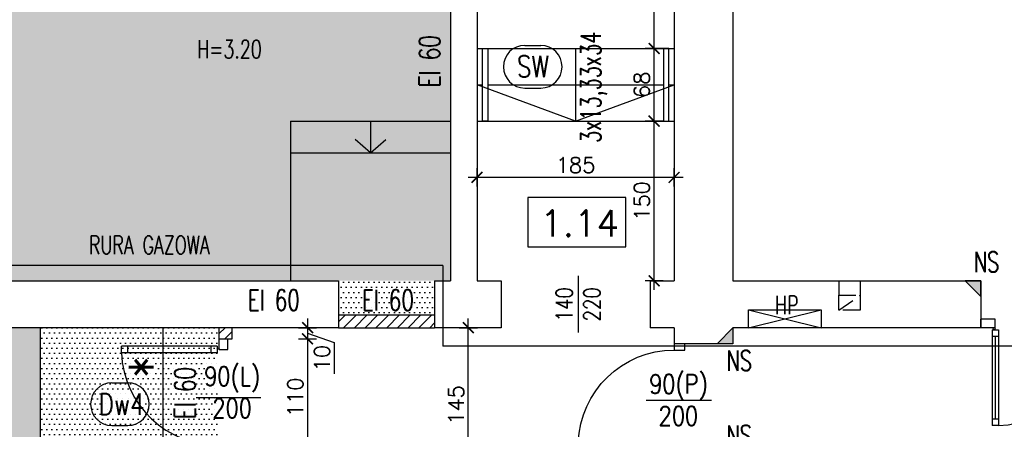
# Model space of a CAD drawing. Header units: millimetres. Extents: x 31969 to 285678, y -69766 to -1123.
# Tile 76 of 176: x 140259 to 141183, y -10296 to -9912. Entities that reach past the tile are written whole.
import ezdxf
from ezdxf.enums import TextEntityAlignment as Align
from ezdxf.lldxf.tags import DXFTag

# ---------------------------------------------------------------- set-up
doc = ezdxf.new("R2010")
doc.units = ezdxf.units.MM
doc.linetypes.add('KRE_16_8', pattern=[24, 16, -8])
for name, color, linetype in [('a-biblioteka', 251, 'Continuous'), ('a-opis 1', 3, 'Continuous'), ('a-opis 3', 15, 'Continuous'), ('a-opis stolarki 1', 3, 'Continuous'), ('a-opis stolarki 2', 1, 'Continuous'), ('a-przekrój 2', 251, 'Continuous'), ('a-schody', 3, 'Continuous'), ('a-stolarka drzwiowa', 3, 'Continuous'), ('a-stolarka okienna', 3, 'Continuous'), ('a-szkło', 4, 'Continuous'), ('a-szraf', 252, 'Continuous'), ('a-wentylacja', 3, 'Continuous'), ('a-wymiary', 11, 'Continuous'), ('a-ściany działowe projektowane', 5, 'Continuous'), ('a-ściany istniejące murowane', 6, 'Continuous')]:
    doc.layers.add(name, color=color, linetype=linetype)
doc.styles.add('MAREK', font='simplex.shx')
doc.styles.add('RS01507', font='romans.shx', dxfattribs={"width": 0.7, "height": 0.15})
doc.styles.add('WYMIAR', font='romans.shx', dxfattribs={"width": 0.8})
tags = doc.linetypes.add('DASHED', pattern=[0.75, 0.5, -0.25]).pattern_tags.tags
tags[6:7] = [DXFTag(74, 4), DXFTag(75, 0), DXFTag(340, '0'), DXFTag(46, 1.0), DXFTag(50, 0.0), DXFTag(44, 0.0), DXFTag(45, 0.0)]
tags[4:5] = [DXFTag(74, 4), DXFTag(75, 0), DXFTag(340, '0'), DXFTag(46, 1.0), DXFTag(50, 0.0), DXFTag(44, 0.0), DXFTag(45, 0.0)]
doc.dimstyles.new('MAREK', dxfattribs={"dimscale": 0.85, "dimtxt": 17, "dimasz": 12, "dimexe": 10, "dimexo": 0.625, "dimgap": 5, "dimtad": 1, "dimdec": 1, "dimdsep": 46, "dimtxsty": 'MAREK', "dimblk1": 'ARCHTICK', "dimblk2": 'ARCHTICK', "dimsah": 1, "dimcen": 2.5, "dimdle": 10, "dimadec": 0, "dimazin": 0, "dimtfac": 1, "dimtdec": 1, "dimtmove": 1, "dimatfit": 3, "dimldrblk": 'ARCHTICK', "dimfxl": 10, "dimfxlon": 1, "dimtolj": 1, "dimtzin": 0, "dimarcsym": 0})

# ---------------------------------------------------------------- blocks, each defined once
blk = doc.blocks.new('A$C42BE72CD')
at = {"layer": 'a-stolarka drzwiowa'}
for p, q in [((6, 99.95), (0, 99.95)), ((6, 89.95), (6, 99.95)), ((96, 89.95), (96, 99.95)), ((96, 99.95), (102, 99.95)), ((0, 89.95), (6, 89.95)), ((6, 89.95), (9, 89.95)), ((6, 89.95), (6, 0)), ((9, 89.95), (9, 0)), ((102, 89.95), (96, 89.95)), ((9, 0), (6, 0))]:
    blk.add_line(p, q, dxfattribs=at)
at = {"layer": 'a-stolarka drzwiowa', "linetype": 'DASHED', "lineweight": 25, "ltscale": 20}
blk.add_arc((6, 89.95), 90, 271.91021, 0, dxfattribs=at)
blk = doc.blocks.new('_ARCHTICK')
at = {"color": 0, "linetype": 'ByBlock', "const_width": 0.15}
blk.add_lwpolyline([(-0.5, -0.5), (0.5, 0.5)], dxfattribs=at)
blk = doc.blocks.new('*D149')
at = {"layer": 'a-wymiary', "color": 0, "lineweight": -2, "ltscale": 100}
for p, q in [((140688.07, -10068.49), (140688.07, -10051.49)), ((140873.07, -10068.49), (140873.07, -10051.49)), ((140881.57, -10059.99), (140679.57, -10059.99))]:
    blk.add_line(p, q, dxfattribs=at)
at = {"layer": 'DEFPOINTS', "color": 0, "ltscale": 100}
for p in [(140688.07, -10059.99), (140873.07, -10073.37), (140688.07, -10086.87)]:
    blk.add_point(p, dxfattribs=at)
at = {"layer": 'a-wymiary', "color": 0, "lineweight": -2, "ltscale": 100, "xscale": 10.2, "yscale": 10.2, "zscale": 10.2, "rotation": 180}
blk.add_blockref('_ARCHTICK', (140688.07, -10059.99), dxfattribs=at)
at = {"layer": 'a-wymiary', "color": 0, "lineweight": -2, "ltscale": 100, "xscale": 10.2, "yscale": 10.2, "zscale": 10.2}
blk.add_blockref('_ARCHTICK', (140873.07, -10059.99), dxfattribs=at)
at = {"layer": 'a-wymiary', "color": 0, "ltscale": 100, "insert": (140780.57, -10048.52), "char_height": 14.45, "attachment_point": 5, "style": 'MAREK'}
blk.add_mtext('\\A1;185', dxfattribs=at)
blk = doc.blocks.new('*D150')
at = {"layer": 'a-wymiary', "color": 0, "lineweight": -2, "ltscale": 100}
for p, q in [((140854.32, -10165.6), (140854.32, -9998.6)), ((140862.82, -10007.1), (140845.82, -10007.1)), ((140862.82, -10157.1), (140845.82, -10157.1))]:
    blk.add_line(p, q, dxfattribs=at)
at = {"layer": 'DEFPOINTS', "color": 0, "ltscale": 100}
for p in [(140854.32, -10007.1), (140873.07, -10007.1), (140873.07, -10157.1)]:
    blk.add_point(p, dxfattribs=at)
at = {"layer": 'a-wymiary', "color": 0, "lineweight": -2, "ltscale": 100, "xscale": 10.2, "yscale": 10.2, "zscale": 10.2}
for p, rotation in [((140854.32, -10007.1), 90), ((140854.32, -10157.1), 270)]:
    blk.add_blockref('_ARCHTICK', p, dxfattribs=dict(at, rotation=rotation))
at = {"layer": 'a-wymiary', "color": 0, "ltscale": 100, "insert": (140842.84, -10082.1), "char_height": 14.45, "attachment_point": 5, "rotation": 90, "style": 'MAREK'}
blk.add_mtext('\\A1;150', dxfattribs=at)
blk = doc.blocks.new('*D151')
at = {"layer": 'a-wymiary', "color": 0, "lineweight": -2, "ltscale": 100}
for p, q in [((140854.32, -10015.6), (140854.32, -9930.6)), ((140862.82, -9939.1), (140845.82, -9939.1)), ((140862.82, -10007.1), (140845.82, -10007.1))]:
    blk.add_line(p, q, dxfattribs=at)
at = {"layer": 'DEFPOINTS', "color": 0, "ltscale": 100}
for p in [(140854.32, -9939.1), (140873.07, -9939.1), (140873.07, -10007.1)]:
    blk.add_point(p, dxfattribs=at)
at = {"layer": 'a-wymiary', "color": 0, "lineweight": -2, "ltscale": 100, "xscale": 10.2, "yscale": 10.2, "zscale": 10.2}
for p, rotation in [((140854.32, -9939.1), 90), ((140854.32, -10007.1), 270)]:
    blk.add_blockref('_ARCHTICK', p, dxfattribs=dict(at, rotation=rotation))
at = {"layer": 'a-wymiary', "color": 0, "ltscale": 100, "insert": (140842.84, -9973.1), "char_height": 14.45, "attachment_point": 5, "rotation": 90, "style": 'MAREK'}
blk.add_mtext('\\A1;68', dxfattribs=at)
blk = doc.blocks.new('*D152')
at = {"layer": 'a-wymiary', "color": 0, "lineweight": -2, "ltscale": 100}
for p, q in [((140854.32, -9947.6), (140854.32, -9595.6)), ((140862.82, -9604.1), (140845.82, -9604.1)), ((140862.82, -9939.1), (140845.82, -9939.1))]:
    blk.add_line(p, q, dxfattribs=at)
at = {"layer": 'DEFPOINTS', "color": 0, "ltscale": 100}
for p in [(140854.32, -9604.1), (140873.07, -9604.1), (140873.07, -9939.1)]:
    blk.add_point(p, dxfattribs=at)
at = {"layer": 'a-wymiary', "color": 0, "lineweight": -2, "ltscale": 100, "xscale": 10.2, "yscale": 10.2, "zscale": 10.2}
for p, rotation in [((140854.32, -9604.1), 90), ((140854.32, -9939.1), 270)]:
    blk.add_blockref('_ARCHTICK', p, dxfattribs=dict(at, rotation=rotation))
at = {"layer": 'a-wymiary', "color": 0, "ltscale": 100, "insert": (140842.84, -9771.6), "char_height": 14.45, "attachment_point": 5, "rotation": 90, "style": 'MAREK'}
blk.add_mtext('\\A1;335', dxfattribs=at)
blk = doc.blocks.new('*D157')
at = {"layer": 'a-wymiary', "color": 0, "lineweight": -2, "ltscale": 100}
for p, q in [((140679.86, -10354.6), (140679.86, -10192.6)), ((140671.36, -10201.1), (140688.36, -10201.1)), ((140672.79, -10346.1), (140688.36, -10346.1))]:
    blk.add_line(p, q, dxfattribs=at)
at = {"layer": 'DEFPOINTS', "color": 0, "ltscale": 100}
for p in [(140663.14, -10201.1), (140679.86, -10201.1), (140672.26, -10346.1)]:
    blk.add_point(p, dxfattribs=at)
at = {"layer": 'a-wymiary', "color": 0, "lineweight": -2, "ltscale": 100, "xscale": 10.2, "yscale": 10.2, "zscale": 10.2}
for p, rotation in [((140679.86, -10201.1), 90), ((140679.86, -10346.1), 270)]:
    blk.add_blockref('_ARCHTICK', p, dxfattribs=dict(at, rotation=rotation))
at = {"layer": 'a-wymiary', "color": 0, "ltscale": 100, "insert": (140668.38, -10273.6), "char_height": 14.45, "attachment_point": 5, "rotation": 90, "style": 'MAREK'}
blk.add_mtext('\\A1;145', dxfattribs=at)
blk = doc.blocks.new('*D815')
at = {"layer": 'a-wymiary', "color": 0, "lineweight": -2, "ltscale": 100}
for p, q in [((140528.93, -10192.6), (140528.93, -10220.1)), ((140520.43, -10201.1), (140537.43, -10201.1)), ((140520.43, -10211.6), (140537.43, -10211.6)), ((140528.93, -10206.35), (140554.01, -10215.14)), ((140554.01, -10215.14), (140554.01, -10244.28))]:
    blk.add_line(p, q, dxfattribs=at)
at = {"layer": 'DEFPOINTS', "color": 0, "ltscale": 100}
for p in [(140458.07, -10201.1), (140458.07, -10211.6), (140528.93, -10211.6)]:
    blk.add_point(p, dxfattribs=at)
at = {"layer": 'a-wymiary', "color": 0, "lineweight": -2, "ltscale": 100, "xscale": 10.2, "yscale": 10.2, "zscale": 10.2}
for p, rotation in [((140528.93, -10201.1), 90), ((140528.93, -10211.6), 270)]:
    blk.add_blockref('_ARCHTICK', p, dxfattribs=dict(at, rotation=rotation))
at = {"layer": 'a-wymiary', "color": 0, "ltscale": 100, "insert": (140542.53, -10229.71), "char_height": 14.45, "attachment_point": 5, "rotation": 90, "style": 'MAREK'}
blk.add_mtext('\\A1;10', dxfattribs=at)
blk = doc.blocks.new('*D816')
at = {"layer": 'a-wymiary', "color": 0, "lineweight": -2, "ltscale": 100}
for p, q in [((140528.93, -10203.1), (140528.93, -10330.1)), ((140520.43, -10211.6), (140537.43, -10211.6)), ((140520.43, -10321.6), (140537.43, -10321.6))]:
    blk.add_line(p, q, dxfattribs=at)
at = {"layer": 'DEFPOINTS', "color": 0, "ltscale": 100}
for p in [(140458.07, -10211.6), (140458.07, -10321.6), (140528.93, -10321.6)]:
    blk.add_point(p, dxfattribs=at)
at = {"layer": 'a-wymiary', "color": 0, "lineweight": -2, "ltscale": 100, "xscale": 10.2, "yscale": 10.2, "zscale": 10.2}
for p, rotation in [((140528.93, -10211.6), 90), ((140528.93, -10321.6), 270)]:
    blk.add_blockref('_ARCHTICK', p, dxfattribs=dict(at, rotation=rotation))
at = {"layer": 'a-wymiary', "color": 0, "ltscale": 100, "insert": (140517.46, -10266.6), "char_height": 14.45, "attachment_point": 5, "rotation": 90, "style": 'MAREK'}
blk.add_mtext('\\A1;110', dxfattribs=at)

msp = doc.modelspace()

# ---------------------------------------------------------------- hatches: boundary and pattern name
at = {"layer": 'a-opis 1', "ltscale": 100}
h = msp.add_hatch(color=256, dxfattribs=at)
h.dxf.hatch_style = 1
h.paths.add_polyline_path([(141161.07, -10171.82), (141161.07, -10157.1), (141146.35, -10157.1), (141151.87, -10162.62), (141155.55, -10162.62), (141155.55, -10166.3)])
h.paths.add_polyline_path([(141155.55, -10166.3), (141155.55, -10162.62), (141151.87, -10162.62)], flags=17)
h = msp.add_hatch(color=256, dxfattribs=at)
h.dxf.hatch_style = 1
h.paths.add_polyline_path([(140928.07, -10201.38), (140928.07, -10216.1), (140913.35, -10216.1), (140918.87, -10210.58), (140922.55, -10210.58), (140922.55, -10206.9)])
h.paths.add_polyline_path([(140922.55, -10206.9), (140922.55, -10210.58), (140918.87, -10210.58)], flags=17)
at = {"layer": 'a-przekrój 2', "ltscale": 0.1}
h = msp.add_hatch(dxfattribs=at)
h.set_pattern_fill('LINE', color=256, scale=2.25, angle=45)
h.paths.add_polyline_path([(140648.07, -10189.1), (140558.07, -10189.1), (140558.07, -10201.1), (140648.07, -10201.1)])
h = msp.add_hatch(dxfattribs=at)
h.set_pattern_fill('LINE', color=256, scale=2.25, angle=45)
h.paths.add_polyline_path([(140458.07, -10201.1), (140446.07, -10201.1), (140446.07, -10211.6), (140454.07, -10211.6), (140458.07, -10211.6)])
h.paths.add_polyline_path([(140458.07, -10321.6), (140446.07, -10321.6), (140446.07, -10332.1), (140458.07, -10332.1)])
at = {"layer": 'a-szraf', "ltscale": 30}
h = msp.add_hatch(dxfattribs=at)
h.set_pattern_fill('DOTS', color=256, scale=3)
h.set_pattern_definition([(0, (0, -3342.232), (2.38125, 4.7625), [0, -4.7625])])
h.paths.add_polyline_path([(140443.07, -10347.1), (140213.07, -10347.1), (140213.07, -10605.1), (140443.07, -10605.1)])
h.paths.add_polyline_path([(140278.07, -10201.1), (140213.07, -10201.1), (140213.07, -10332.1), (140278.07, -10332.1)])
h.paths.add_polyline_path([(140663.07, -9604.1), (140213.07, -9604.1), (140213.07, -10157.1), (140663.07, -10157.1)])
h = msp.add_hatch(dxfattribs=at)
h.set_pattern_fill('DOTS', color=256, scale=3)
h.paths.add_polyline_path([(140648.07, -10157.1), (140558.07, -10157.1), (140558.07, -10189.1), (140648.07, -10189.1)])
h = msp.add_hatch(dxfattribs=at)
h.set_pattern_fill('DOTS', color=256, scale=3)
h.paths.add_polyline_path([(140393.07, -10332.1), (140298.07, -10332.1), (140298.07, -10347.1), (140393.07, -10347.1)])
h.paths.add_polyline_path([(140446.07, -10201.1), (140278.07, -10201.1), (140278.07, -10332.1), (140446.07, -10332.1)])

# ---------------------------------------------------------------- linework, layer by layer
at = {"layer": 'a-biblioteka', "ltscale": 0.5}
for p, q in [((140942.98, -10184.23), (141011.24, -10201.1)), ((140942.98, -10201.1), (141011.24, -10184.23))]:
    msp.add_line(p, q, dxfattribs=at)
msp.add_lwpolyline([(141011.24, -10201.1), (140942.98, -10201.1), (140942.98, -10184.23), (141011.24, -10184.23)], close=True, dxfattribs=at)
at = {"layer": 'a-opis 1', "ltscale": 100}
for p, q in [((141146.35, -10157.1), (141161.07, -10171.82)), ((141161.07, -10157.1), (141146.35, -10157.1)), ((141161.07, -10171.82), (141161.07, -10157.1)), ((140913.35, -10216.1), (140928.07, -10201.38)), ((140928.07, -10201.38), (140928.07, -10216.1)), ((140928.07, -10216.1), (140913.35, -10216.1))]:
    msp.add_line(p, q, dxfattribs=at)
at = {"layer": 'a-opis 3'}
msp.add_lwpolyline([(140827.73, -10078.89), (140735.81, -10078.89), (140735.81, -10125.13), (140827.73, -10125.13)], close=True, dxfattribs=at)
at = {"layer": 'a-opis stolarki 1'}
for p, q in [((140783.07, -10152.54), (140783.07, -10205.65)), ((140783.07, -10152.54), (140783.07, -10205.65)), ((140424.3, -10266.6), (140485.09, -10266.6)), ((140846.94, -10269.1), (140908.23, -10269.1))]:
    msp.add_line(p, q, dxfattribs=at)
at = {"layer": 'a-opis stolarki 2'}
for p, q in [((140345.31, -10252.86), (140360.31, -10252.86)), ((140345.31, -10292.95), (140360.31, -10292.95))]:
    msp.add_line(p, q, dxfattribs=at)
for centre, start, end in [((140345.31, -10272.91), 90, 270), ((140360.31, -10272.91), 270, 90)]:
    msp.add_arc(centre, 20.05, start, end, dxfattribs=at)
at = {"layer": 'a-schody'}
for p, q in [((140732.81, -9936.06), (140747.81, -9936.06)), ((140688.07, -9939.1), (140873.07, -9939.1)), ((140780.57, -9939.1), (140780.57, -10007.1)), ((140688.07, -9973.1), (140693.07, -9973.1)), ((140780.57, -10007.1), (140688.07, -9973.1)), ((140698.07, -9973.1), (140863.07, -9973.1)), ((140780.57, -10007.1), (140873.07, -9973.1)), ((140868.07, -9973.1), (140873.07, -9973.1)), ((140732.81, -9976.15), (140747.81, -9976.15)), ((140513.07, -10007.1), (140513.07, -10157.1)), ((140513.07, -10007.1), (140663.07, -10007.1)), ((140588.07, -10007.1), (140588.07, -10037.1)), ((140688.07, -10007.1), (140873.07, -10007.1)), ((140588.07, -10037.1), (140573.73, -10024.49)), ((140588.07, -10037.1), (140602.41, -10024.49)), ((140513.07, -10037.1), (140663.07, -10037.1)), ((140278.07, -10201.1), (140278.07, -10332.1)), ((140393.07, -10201.1), (140393.07, -10332.1))]:
    msp.add_line(p, q, dxfattribs=at)
for points in [[(140693.07, -9939.1), (140698.07, -9939.1), (140698.07, -10007.1), (140693.07, -10007.1)], [(140868.07, -9939.1), (140863.07, -9939.1), (140863.07, -10007.1), (140868.07, -10007.1)]]:
    msp.add_lwpolyline(points, close=True, dxfattribs=at)
for centre, start, end in [((140732.81, -9956.1), 90, 270), ((140747.81, -9956.1), 270, 90)]:
    msp.add_arc(centre, 20.05, start, end, dxfattribs=at)
at = {"layer": 'a-stolarka drzwiowa'}
for p, q in [((141174.57, -10193.1), (141161.07, -10193.1)), ((141161.07, -10201.1), (141161.07, -10193.1)), ((141174.57, -10201.1), (141174.57, -10193.1)), ((141174.57, -10201.1), (141161.07, -10201.1)), ((141171.57, -10203.1), (141177.57, -10203.1)), ((141171.57, -10203.1), (141171.57, -10293.01)), ((141177.57, -10203.1), (141177.57, -10293.01)), ((140446.07, -10221.6), (140446.07, -10211.6)), ((140446.07, -10211.6), (140454.07, -10211.6)), ((140454.07, -10221.6), (140454.07, -10211.6)), ((141171.57, -10209.1), (141177.57, -10209.1)), ((140444.07, -10218.6), (140354.16, -10218.6)), ((140354.16, -10224.6), (140354.16, -10218.6)), ((140360.16, -10224.6), (140360.16, -10218.6)), ((140438.07, -10218.6), (140438.07, -10224.6)), ((140444.07, -10218.6), (140444.07, -10224.6)), ((140446.07, -10221.6), (140454.07, -10221.6)), ((140444.07, -10224.6), (140354.16, -10224.6)), ((141177.57, -10287.01), (141171.57, -10287.01)), ((141177.57, -10293.01), (141171.57, -10293.01))]:
    msp.add_line(p, q, dxfattribs=at)
for centre in [(141173.57, -10202.1), (140445.07, -10220.6)]:
    msp.add_circle(centre, 1, dxfattribs=at)
at = {"layer": 'a-stolarka drzwiowa', "linetype": 'DASHED', "lineweight": 25, "ltscale": 20}
for centre, start, end in [((141173.57, -10202.1), 272.51931, 0.52078), ((140445.07, -10220.6), 182.51931, 270.52078)]:
    msp.add_arc(centre, 91, start, end, dxfattribs=at)
at = {"layer": 'a-stolarka okienna', "linetype": 'DASHED', "lineweight": 25, "ltscale": 40}
for p, q in [((140656.09, -10142.71), (140213.07, -10142.71)), ((140656.09, -10142.71), (140656.09, -10218.55)), ((143522.33, -10218.55), (140656.09, -10218.55))]:
    msp.add_line(p, q, dxfattribs=at)
at = {"layer": 'a-szkło', "ltscale": 40}
msp.add_line((141174.57, -10209.1), (141174.57, -10287.01), dxfattribs=at)
at = {"layer": 'a-wentylacja', "linetype": 'KRE_16_8'}
for p, q in [((141027.57, -10157.1), (141027.57, -10170.6)), ((141047.57, -10157.1), (141047.57, -10170.6)), ((141027.57, -10184.6), (141047.57, -10170.6))]:
    msp.add_line(p, q, dxfattribs=at)
msp.add_lwpolyline([(141027.57, -10184.6), (141027.57, -10170.6), (141047.57, -10170.6), (141047.57, -10184.6)], close=True, dxfattribs=at)
at = {"layer": 'a-ściany działowe projektowane', "ltscale": 20}
for p, q in [((140558.07, -10189.1), (140648.07, -10189.1)), ((140446.07, -10211.6), (140446.07, -10201.1)), ((140458.07, -10211.6), (140458.07, -10201.1)), ((140558.07, -10201.1), (140648.07, -10201.1)), ((140446.07, -10211.6), (140458.07, -10211.6))]:
    msp.add_line(p, q, dxfattribs=at)
at = {"layer": 'a-ściany istniejące murowane'}
for p, q in [((140873.07, -9604.1), (140873.07, -10157.1)), ((140928.07, -9604.1), (140928.07, -10157.1)), ((140663.07, -9894.1), (140663.07, -10157.1)), ((140688.07, -9894.1), (140688.07, -10157.1)), ((140213.07, -10157.1), (140558.07, -10157.1)), ((140558.07, -10157.1), (140558.07, -10201.1)), ((140648.07, -10157.1), (140663.07, -10157.1)), ((140648.07, -10157.1), (140648.07, -10201.1)), ((140688.07, -10157.1), (140710.57, -10157.1)), ((140710.57, -10157.1), (140710.57, -10201.1)), ((140850.57, -10157.1), (140850.57, -10201.1)), ((140850.57, -10157.1), (140873.07, -10157.1)), ((140928.07, -10157.1), (141161.07, -10157.1)), ((141161.07, -10157.1), (141161.07, -10201.1)), ((140558.07, -10201.1), (140213.07, -10201.1)), ((140710.57, -10201.1), (140648.07, -10201.1)), ((140873.07, -10201.1), (140850.57, -10201.1)), ((140873.07, -10201.1), (140873.07, -10216.1)), ((140928.07, -10201.1), (140928.07, -10216.1)), ((141161.07, -10201.1), (140928.07, -10201.1)), ((140928.07, -10216.1), (140873.07, -10216.1)), ((140928.07, -10216.1), (140873.07, -10216.1))]:
    msp.add_line(p, q, dxfattribs=at)

# ---------------------------------------------------------------- block references
at = {"layer": 'a-stolarka drzwiowa', "ltscale": 100, "xscale": -1, "rotation": 270}
msp.add_blockref('A$C42BE72CD', (140783.12, -10318.1), dxfattribs=at)

# ---------------------------------------------------------------- texts
at = {"layer": 'a-opis 1', "ltscale": 40, "style": 'RS01507', "width": 0.7}
msp.add_text(' H=3.20', height=17.103, dxfattribs=at).set_placement((140417.14, -9948.17))
msp.add_text('3x13,33x34', height=18.913, rotation=90, dxfattribs=at).set_placement((140794.81, -10027.65), align=Align.MIDDLE_LEFT)
for s, height, p in [('RURA GAZOWA', 17.1027, (140323.75, -10123.4)), ('HP', 17.103, (140967.88, -10179.84))]:
    msp.add_text(s, height=height, dxfattribs=at).set_placement(p, align=Align.MIDDLE_LEFT)
at = {"layer": 'a-opis 1', "ltscale": 40, "char_height": 18.913, "width": 124.3193, "attachment_point": 3, "style": 'RS01507'}
for insert in [(141228.46, -10129.94), (140996.35, -10222.62), (140996.35, -10292.79)]:
    msp.add_mtext('\\pxqc;NS', dxfattribs=dict(at, insert=insert))
at = {"layer": 'a-opis 3', "style": 'MAREK'}
msp.add_text('1.14', height=24.659, dxfattribs=at).set_placement((140747.29, -10115.42))
at = {"layer": 'a-opis 3', "ltscale": 40, "char_height": 19.613, "width": 649.6209, "rotation": 90, "style": 'RS01507'}
for insert, attachment_point in [((140653.43, -10275.74), 7), ((140404.04, -10587.25), 1)]:
    msp.add_mtext('\\pxqc;EI 60', dxfattribs=dict(at, insert=insert, attachment_point=attachment_point))
at = {"layer": 'a-opis 3', "ltscale": 40, "char_height": 19.613, "width": 649.6209, "attachment_point": 7, "style": 'RS01507'}
for insert in [(140172.46, -10185.02), (140279.54, -10185.02)]:
    msp.add_mtext('\\pxqc;EI 60', dxfattribs=dict(at, insert=insert))
at = {"layer": 'a-opis stolarki 1', "insert": (140803.72, -10163.65), "char_height": 15.6, "width": 31.0646, "attachment_point": 9, "rotation": 90, "style": 'WYMIAR'}
msp.add_mtext('\\pxqc;\\P140\\P220', dxfattribs=at)
at = {"layer": 'a-opis stolarki 1', "char_height": 18, "width": 35.8438, "style": 'WYMIAR'}
for s, insert, attachment_point in [('\\pxqc;\\P90(L)\\P200', (140440.23, -10207.71), 1), ('\\pxqc;\\P90(P)\\P200', (140895.01, -10292.97), 9)]:
    msp.add_mtext(s, dxfattribs=dict(at, insert=insert, attachment_point=attachment_point))
at = {"layer": 'a-opis stolarki 2', "insert": (140361.32, -10300.44), "char_height": 40.095, "width": 124.3193, "attachment_point": 1, "rotation": 90, "style": 'WYMIAR'}
msp.add_mtext('\\A1;\\pxqc;*', dxfattribs=at)
at = {"layer": 'a-opis stolarki 2', "insert": (140375.96, -10282.92), "char_height": 20.047, "width": 23.6587, "attachment_point": 9, "style": 'WYMIAR'}
msp.add_mtext('Dw4', dxfattribs=at)
at = {"layer": 'a-schody', "insert": (140755.68, -9966), "char_height": 20.047, "width": 23.6587, "attachment_point": 9, "style": 'WYMIAR'}
msp.add_mtext('SW', dxfattribs=at)

# ---------------------------------------------------------------- dimensions: what is measured, and where the dimension line sits
at = {"layer": 'a-wymiary', "ltscale": 100}
for base, p1, p2, picture, middle in [((140854.32, -9604.1), (140873.07, -9939.1), (140873.07, -9604.1), '*D152', (140842.84, -9771.6)), ((140854.32, -9939.1), (140873.07, -10007.1), (140873.07, -9939.1), '*D151', (140842.84, -9973.1)), ((140854.32, -10007.1), (140873.07, -10157.1), (140873.07, -10007.1), '*D150', (140842.84, -10082.1)), ((140679.86, -10201.1), (140672.26, -10346.1), (140663.14, -10201.1), '*D157', (140668.38, -10273.6)), ((140528.93, -10321.6), (140458.07, -10211.6), (140458.07, -10321.6), '*D816', (140517.46, -10266.6))]:
    dim = msp.add_linear_dim(base=base, p1=p1, p2=p2, angle=90, dimstyle='MAREK', dxfattribs=at)
    dim.commit()
    dim.dimension.update_dxf_attribs({"geometry": picture, "text_midpoint": middle})
dim = msp.add_linear_dim(base=(140688.07, -10059.99), p1=(140873.07, -10073.37), p2=(140688.07, -10086.87), dimstyle='MAREK', dxfattribs=at)
dim.commit()
dim.dimension.update_dxf_attribs({"geometry": '*D149', "text_midpoint": (140780.57, -10048.52)})
dim = msp.add_linear_dim(base=(140528.93, -10211.6), p1=(140458.07, -10201.1), p2=(140458.07, -10211.6), angle=90, text='10', dimstyle='MAREK', dxfattribs=at)
dim.commit()
dim.dimension.update_dxf_attribs({"geometry": '*D815', "text_midpoint": (140554.01, -10219.39), "dimtype": 160})

doc.saveas('drawing.dxf')
